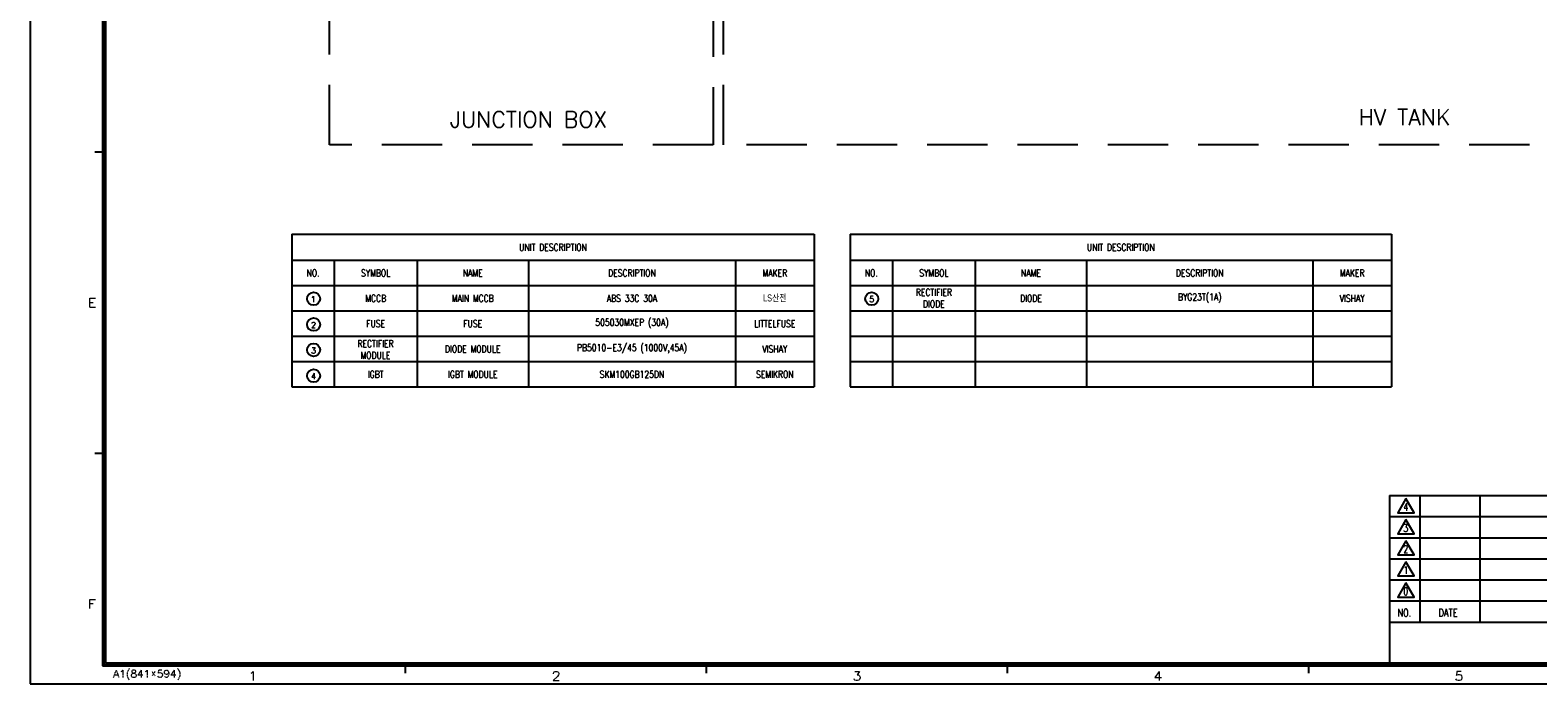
# Model space of a CAD drawing. Extents: x -3704 to -2863, y -418 to 164.
# Tile 1 of 7: x -3704 to -3203, y -418 to -201. Entities that reach past the tile are written whole.
import ezdxf
from ezdxf.enums import TextEntityAlignment as Align

# ---------------------------------------------------------------- set-up
doc = ezdxf.new("R2010")
doc.units = 0
doc.header["$MEASUREMENT"] = 0
doc.linetypes.add('HIDDEN', pattern=[0.375, 0.25, -0.125])
for name, color, linetype in [('3', 3, 'Continuous'), ('7', 2, 'HIDDEN'), ('COMMENTS', 3, 'Continuous')]:
    doc.layers.add(name, color=color, linetype=linetype)
doc.styles.add('ACANSTS', font='romans.shx', dxfattribs={"bigfont": 'whgtxt.shx'})
doc.styles.add('ROMANS', font='ROMANS.shx', dxfattribs={"width": 0.8, "bigfont": 'whgtxt.shx'})
doc.styles.add('Single', font='romans.shx', dxfattribs={"width": 0.8, "bigfont": 'whgtxt.shx'})
doc.styles.add('TBOX', font='romans.shx', dxfattribs={"width": 0.75})

# ---------------------------------------------------------------- blocks, each defined once
blk = doc.blocks.new('A$C3BA4433A')
at = {"color": 4, "linetype": 'Continuous'}
for p, q in [((-817, 576), (-817, 6)), ((-816.5, 575.5), (-816.5, 6.5)), ((-816, 575), (-816, 7)), ((-817, 6), (-10, 6)), ((-816.5, 6.5), (-10.5, 6.5)), ((-816, 7), (-11, 7))]:
    blk.add_line(p, q, dxfattribs=at)
at = {"color": 3, "linetype": 'Continuous'}
for p, q in [((-816.5, 176.46), (-819.5, 176.46)), ((-816.5, 176.46), (-819.5, 176.46)), ((-816.5, 76.46), (-819.5, 76.46)), ((-816.5, 76.46), (-819.5, 76.46)), ((-716.5, 6.5), (-716.5, 3.5)), ((-716.5, 6.5), (-716.5, 3.5)), ((-616.5, 6.5), (-616.5, 3.5)), ((-616.5, 6.5), (-616.5, 3.5)), ((-516.5, 6.5), (-516.5, 3.5)), ((-516.5, 6.5), (-516.5, 3.5)), ((-416.5, 6.5), (-416.5, 3.5)), ((-416.5, 6.5), (-416.5, 3.5))]:
    blk.add_line(p, q, dxfattribs=at)
at = {"color": 7, "linetype": 'Continuous'}
for p, q in [((-379.5, 62.5), (-379.5, 20.5)), ((-359.5, 62.5), (-359.5, 20.5)), ((-389.5, 55.5), (-215.5, 55.5)), ((-389.5, 48.5), (-215.5, 48.5)), ((-389.5, 41.5), (-215.5, 41.5)), ((-389.5, 34.5), (-215.5, 34.5)), ((-389.5, 27.5), (-215.5, 27.5)), ((-389.5, 20.5), (-215.5, 20.5))]:
    blk.add_line(p, q, dxfattribs=at)
at = {"color": 3, "linetype": 'Continuous', "lineweight": 0}
for points in [[(-821.16, 125.04), (-821.16, 128.01), (-819.3, 128.01)], [(-821.16, 125.04), (-821.16, 128.01), (-819.3, 128.01)], [(-821.16, 126.62), (-820.05, 126.62)], [(-821.16, 126.62), (-820.05, 126.62)], [(-821.16, 125.04), (-819.3, 125.04)], [(-821.16, 125.04), (-819.3, 125.04)], [(-821.16, 25.04), (-821.16, 28.01), (-819.3, 28.01)], [(-821.16, 25.04), (-821.16, 28.01), (-819.3, 28.01)], [(-821.16, 26.62), (-820.05, 26.62)], [(-821.16, 26.62), (-820.05, 26.62)], [(-767.62, 3.53), (-767.33, 3.64), (-766.92, 4.05), (-766.92, 1.08)], [(-767.62, 3.53), (-767.33, 3.64), (-766.92, 4.05), (-766.92, 1.08)], [(-667.16, 3.35), (-667.16, 3.53), (-667.04, 3.76), (-666.92, 3.93), (-666.63, 4.05), (-666.05, 4.05), (-665.76, 3.93), (-665.58, 3.76), (-665.47, 3.53), (-665.47, 3.23), (-665.58, 2.94), (-665.87, 2.48), (-667.33, 1.08), (-665.35, 1.08)], [(-667.16, 3.35), (-667.16, 3.53), (-667.04, 3.76), (-666.92, 3.93), (-666.63, 4.05), (-666.05, 4.05), (-665.76, 3.93), (-665.58, 3.76), (-665.47, 3.53), (-665.47, 3.23), (-665.58, 2.94), (-665.87, 2.48), (-667.33, 1.08), (-665.35, 1.08)], [(-567.11, 4.05), (-565.54, 4.05), (-566.35, 2.94), (-565.94, 2.94), (-565.65, 2.77), (-565.54, 2.65), (-565.36, 2.24), (-565.36, 1.95), (-565.54, 1.49), (-565.83, 1.19), (-566.24, 1.08), (-566.64, 1.08), (-567.11, 1.19), (-567.23, 1.37), (-567.34, 1.66)], [(-567.11, 4.05), (-565.54, 4.05), (-566.35, 2.94), (-565.94, 2.94), (-565.65, 2.77), (-565.54, 2.65), (-565.36, 2.24), (-565.36, 1.95), (-565.54, 1.49), (-565.83, 1.19), (-566.24, 1.08), (-566.64, 1.08), (-567.11, 1.19), (-567.23, 1.37), (-567.34, 1.66)], [(-466.07, 4.05), (-467.47, 2.07), (-465.31, 2.07)], [(-466.07, 4.05), (-467.47, 2.07), (-465.31, 2.07)], [(-466.07, 4.05), (-466.07, 1.08)], [(-466.07, 4.05), (-466.07, 1.08)], [(-365.72, 4.05), (-367.18, 4.05), (-367.3, 2.77), (-367.18, 2.94), (-366.77, 3.06), (-366.31, 3.06), (-365.9, 2.94), (-365.61, 2.65), (-365.49, 2.24), (-365.49, 1.95), (-365.61, 1.49), (-365.9, 1.19), (-366.31, 1.08), (-366.77, 1.08), (-367.18, 1.19), (-367.3, 1.37), (-367.47, 1.66)], [(-365.72, 4.05), (-367.18, 4.05), (-367.3, 2.77), (-367.18, 2.94), (-366.77, 3.06), (-366.31, 3.06), (-365.9, 2.94), (-365.61, 2.65), (-365.49, 2.24), (-365.49, 1.95), (-365.61, 1.49), (-365.9, 1.19), (-366.31, 1.08), (-366.77, 1.08), (-367.18, 1.19), (-367.3, 1.37), (-367.47, 1.66)]]:
    blk.add_lwpolyline(points, dxfattribs=at)
at = {"color": 7, "linetype": 'Continuous'}
for points in [[(-384.08, 61.5), (-386.78, 56.81), (-381.37, 56.81)], [(-384.08, 54.5), (-386.78, 49.81), (-381.37, 49.81)], [(-384.08, 47.5), (-386.78, 42.81), (-381.37, 42.81)], [(-384.08, 40.5), (-386.78, 35.81), (-381.37, 35.81)], [(-384.08, 33.5), (-386.78, 28.81), (-381.37, 28.81)]]:
    blk.add_lwpolyline(points, close=True, dxfattribs=at)
at = {"layer": '3'}
for q in [(-389.5, 6.5), (-215.5, 62.5)]:
    blk.add_line((-389.5, 62.5), q, dxfattribs=at)
at = {"layer": '7', "lineweight": 0}
for points in [[(-808.05, 5.04), (-808.23, 4.81), (-808.46, 4.46), (-808.69, 3.99), (-808.81, 3.41), (-808.81, 2.94), (-808.69, 2.3), (-808.46, 1.84), (-808.23, 1.49), (-808.05, 1.25)], [(-808.05, 5.04), (-808.23, 4.81), (-808.46, 4.46), (-808.69, 3.99), (-808.81, 3.41), (-808.81, 2.94), (-808.69, 2.3), (-808.46, 1.84), (-808.23, 1.49), (-808.05, 1.25)], [(-792.03, 5.04), (-791.85, 4.81), (-791.62, 4.46), (-791.39, 3.99), (-791.27, 3.41), (-791.27, 2.94), (-791.39, 2.3), (-791.62, 1.84), (-791.85, 1.49), (-792.03, 1.25)], [(-792.03, 5.04), (-791.85, 4.81), (-791.62, 4.46), (-791.39, 3.99), (-791.27, 3.41), (-791.27, 2.94), (-791.39, 2.3), (-791.62, 1.84), (-791.85, 1.49), (-792.03, 1.25)], [(-813.3, 2.07), (-812.42, 4.57), (-811.55, 2.07)], [(-812.95, 2.94), (-811.84, 2.94)], [(-812.95, 2.94), (-811.84, 2.94)], [(-810.79, 4.11), (-810.56, 4.22), (-810.21, 4.57), (-810.21, 2.07)], [(-810.79, 4.11), (-810.56, 4.22), (-810.21, 4.57), (-810.21, 2.07)], [(-806.83, 4.57), (-807.18, 4.46), (-807.24, 4.22), (-807.24, 3.99), (-807.18, 3.76), (-806.94, 3.64), (-806.48, 3.53), (-806.19, 3.41), (-805.95, 3.18), (-805.84, 2.94), (-805.84, 2.59), (-805.95, 2.3), (-806.07, 2.18), (-806.36, 2.07), (-806.83, 2.07), (-807.18, 2.18), (-807.24, 2.3), (-807.35, 2.59), (-807.35, 2.94), (-807.24, 3.18), (-807.06, 3.41), (-806.71, 3.53), (-806.3, 3.64), (-806.07, 3.76), (-805.95, 3.99), (-805.95, 4.22), (-806.07, 4.46), (-806.36, 4.57), (-806.83, 4.57), (-806.83, 4.57)], [(-806.83, 4.57), (-807.18, 4.46), (-807.24, 4.22), (-807.24, 3.99), (-807.18, 3.76), (-806.94, 3.64), (-806.48, 3.53), (-806.19, 3.41), (-805.95, 3.18), (-805.84, 2.94), (-805.84, 2.59), (-805.95, 2.3), (-806.07, 2.18), (-806.36, 2.07), (-806.83, 2.07), (-807.18, 2.18), (-807.24, 2.3), (-807.35, 2.59), (-807.35, 2.94), (-807.24, 3.18), (-807.06, 3.41), (-806.71, 3.53), (-806.3, 3.64), (-806.07, 3.76), (-805.95, 3.99), (-805.95, 4.22), (-806.07, 4.46), (-806.36, 4.57), (-806.83, 4.57), (-806.83, 4.57)], [(-804.09, 4.57), (-805.2, 2.94), (-803.56, 2.94)], [(-804.09, 4.57), (-805.2, 2.94), (-803.56, 2.94)], [(-804.09, 4.57), (-804.09, 2.07)], [(-804.09, 4.57), (-804.09, 2.07)], [(-802.69, 4.11), (-802.46, 4.22), (-802.11, 4.57), (-802.11, 2.07)], [(-802.69, 4.11), (-802.46, 4.22), (-802.11, 4.57), (-802.11, 2.07)], [(-799.54, 4.11), (-800.53, 2.53)], [(-800.53, 4.11), (-799.54, 2.53)], [(-799.54, 4.11), (-800.53, 2.53)], [(-800.53, 4.11), (-799.54, 2.53)], [(-797.27, 4.57), (-798.38, 4.57), (-798.49, 3.53), (-798.38, 3.64), (-798.09, 3.76), (-797.74, 3.76), (-797.39, 3.64), (-797.21, 3.41), (-797.1, 3.06), (-797.1, 2.83), (-797.21, 2.48), (-797.39, 2.18), (-797.74, 2.07), (-798.09, 2.07), (-798.38, 2.18), (-798.49, 2.3), (-798.61, 2.59)], [(-797.27, 4.57), (-798.38, 4.57), (-798.49, 3.53), (-798.38, 3.64), (-798.09, 3.76), (-797.74, 3.76), (-797.39, 3.64), (-797.21, 3.41), (-797.1, 3.06), (-797.1, 2.83), (-797.21, 2.48), (-797.39, 2.18), (-797.74, 2.07), (-798.09, 2.07), (-798.38, 2.18), (-798.49, 2.3), (-798.61, 2.59)], [(-795, 3.76), (-795.12, 3.41), (-795.35, 3.18), (-795.64, 3.06), (-795.76, 3.06), (-796.11, 3.18), (-796.34, 3.41), (-796.4, 3.76), (-796.4, 3.87), (-796.34, 4.22), (-796.11, 4.46), (-795.76, 4.57), (-795.64, 4.57), (-795.35, 4.46), (-795.12, 4.22), (-795, 3.76), (-795, 3.18), (-795.12, 2.59), (-795.35, 2.18), (-795.64, 2.07), (-795.87, 2.07), (-796.22, 2.18), (-796.34, 2.48)], [(-795, 3.76), (-795.12, 3.41), (-795.35, 3.18), (-795.64, 3.06), (-795.76, 3.06), (-796.11, 3.18), (-796.34, 3.41), (-796.4, 3.76), (-796.4, 3.87), (-796.34, 4.22), (-796.11, 4.46), (-795.76, 4.57), (-795.64, 4.57), (-795.35, 4.46), (-795.12, 4.22), (-795, 3.76), (-795, 3.18), (-795.12, 2.59), (-795.35, 2.18), (-795.64, 2.07), (-795.87, 2.07), (-796.22, 2.18), (-796.34, 2.48)], [(-793.13, 4.57), (-794.24, 2.94), (-792.61, 2.94)], [(-793.13, 4.57), (-794.24, 2.94), (-792.61, 2.94)], [(-793.13, 4.57), (-793.13, 2.07)], [(-793.13, 4.57), (-793.13, 2.07)]]:
    blk.add_lwpolyline(points, dxfattribs=at)
at = {"layer": '7', "color": 7, "lineweight": 0}
blk.add_lwpolyline([(-813.3, 2.07), (-812.42, 4.57), (-811.55, 2.07)], dxfattribs=at)
at = {"layer": 'DEFPOINTS'}
blk.add_lwpolyline([(-841, 0), (0, 0), (0, 582), (-841, 582)], close=True, dxfattribs=at)
at = {"color": 7, "linetype": 'Continuous', "style": 'ROMANS', "width": 0.8}
for s, p in [('NO.', (-386.93, 22.35)), ('DATE', (-373.28, 22.35))]:
    blk.add_text(s, height=2.5, dxfattribs=at).set_placement(p)
at = {"layer": '7', "style": 'TBOX', "width": 0.75}
for s, p in [('4', (-384.95, 57.46)), ('3', (-384.95, 50.46)), ('2', (-384.95, 43.46)), ('1', (-384.95, 36.46)), ('0', (-384.95, 29.46))]:
    blk.add_text(s, height=2.5, dxfattribs=at).set_placement(p)

msp = doc.modelspace()

# ---------------------------------------------------------------- linework, layer by layer
for p, q in [((-3616.97, -269.11), (-3443.51, -269.11)), ((-3616.97, -269.11), (-3616.97, -277.72)), ((-3443.51, -269.11), (-3443.51, -319.81)), ((-3431.58, -269.11), (-3251.78, -269.11)), ((-3431.58, -269.11), (-3431.58, -277.72)), ((-3251.78, -269.11), (-3251.78, -319.81)), ((-3616.97, -277.72), (-3443.51, -277.72)), ((-3616.97, -277.72), (-3616.97, -319.81)), ((-3602.86, -277.72), (-3602.86, -319.81)), ((-3575.39, -277.72), (-3575.39, -319.81)), ((-3538.39, -277.72), (-3538.39, -319.81)), ((-3469.65, -277.72), (-3469.65, -319.81)), ((-3431.58, -277.72), (-3251.78, -277.72)), ((-3431.58, -277.72), (-3431.58, -319.81)), ((-3417.47, -277.72), (-3417.47, -319.81)), ((-3390, -277.72), (-3390, -319.81)), ((-3353, -277.72), (-3353, -319.81)), ((-3277.91, -277.72), (-3277.91, -319.81)), ((-3616.97, -286.14), (-3443.51, -286.14)), ((-3431.58, -286.14), (-3251.78, -286.14)), ((-3616.97, -294.56), (-3443.51, -294.56)), ((-3431.58, -294.56), (-3251.78, -294.56)), ((-3616.97, -302.97), (-3443.51, -302.97)), ((-3431.58, -302.97), (-3251.78, -302.97)), ((-3616.97, -311.39), (-3443.51, -311.39)), ((-3431.58, -311.39), (-3251.78, -311.39)), ((-3616.97, -319.81), (-3443.51, -319.81)), ((-3431.58, -319.81), (-3277.91, -319.81)), ((-3277.91, -319.81), (-3251.78, -319.81))]:
    msp.add_line(p, q)
at = {"linetype": 'HIDDEN', "ltscale": 80}
for points in [[(-3604.41, 109.75), (-3477.08, 109.75), (-3477.08, -239.45), (-3604.41, -239.45)], [(-3473.61, 109.75), (-2935.98, 109.75), (-2935.98, -239.45), (-3473.61, -239.45)]]:
    msp.add_lwpolyline(points, close=True, dxfattribs=at)
for centre in [(-3609.75, -290.51), (-3424.36, -290.51), (-3609.75, -299.05), (-3609.75, -307.53), (-3609.75, -316.06)]:
    msp.add_circle(centre, 2.16)

# ---------------------------------------------------------------- block references
msp.add_blockref('A$C3BA4433A', (-2862.87, -418.35))

# ---------------------------------------------------------------- texts
at = {"style": 'Single'}
for s, p in [('1', (-3609.86, -291.63)), ('5', (-3424.36, -291.63)), ('2', (-3609.76, -300.18)), ('3', (-3609.76, -308.66)), ('4', (-3609.76, -317.18))]:
    msp.add_text(s, height=1.92, dxfattribs=at).set_placement(p, align=Align.CENTER)
at = {"attachment_point": 5, "style": 'Single'}
for s, insert, char_height, width in [('UNIT DESCRIPTION', (-3530.24, -273.42), 2.3194, 24.8064), ('UNIT DESCRIPTION', (-3341.68, -273.42), 2.3194, 64.0467), ('NO.', (-3609.92, -281.93), 2.319, 6.0107), ('SYMBOL', (-3589.13, -281.93), 2.319, 13.2218), ('NAME', (-3556.89, -281.93), 2.319, 34.1), ('DESCRIPTION', (-3504.02, -281.93), 2.3194, 64.0467), ('MAKER', (-3456.58, -281.93), 2.319, 21.629), ('NO.', (-3424.52, -281.93), 2.319, 6.0107), ('SYMBOL', (-3403.74, -281.93), 2.319, 13.2218), ('NAME', (-3371.5, -281.93), 2.319, 34.1), ('DESCRIPTION', (-3315.45, -281.93), 2.3194, 64.0467), ('MAKER', (-3264.84, -281.93), 2.319, 21.629), ('MCCB', (-3589.13, -290.35), 2.319, 13.2218), ('MAIN MCCB', (-3556.89, -290.35), 2.319, 34.1), ('ABS 33C 30A', (-3504.02, -290.35), 2.3194, 64.0467), ('{\\fGulim|b0|i0|c129|p50;LS산전}', (-3456.58, -290.35), 2.3194, 21.629), ('RECTIFIER DIODE', (-3403.74, -290.35), 2.3194, 13.2218), ('DIODE', (-3371.5, -290.35), 2.319, 34.1), ('BYG23T(1A)', (-3315.45, -290.35), 2.319, 64.0467), ('VISHAY', (-3264.84, -290.35), 2.319, 21.629), ('FUSE', (-3589.13, -298.76), 2.319, 13.2218), ('FUSE', (-3556.89, -298.76), 2.319, 34.1), ('505030MXEP (30A)', (-3504.02, -298.76), 2.3194, 64.0467), ('LITTELFUSE', (-3456.58, -298.76), 2.319, 21.629), ('RECTIFIER MODULE', (-3589.19, -307.33), 2.3194, 13.2218), ('DIODE MODULE', (-3556.89, -307.18), 2.3194, 34.1), ('\\A1;PB5010-E3/45 (1000V,45A)', (-3504.02, -307.18), 2.3194, 64.0467), ('VISHAY', (-3456.58, -307.18), 2.319, 21.629), ('IGBT', (-3589.13, -315.6), 2.319, 13.2218), ('IGBT MODULE', (-3556.89, -315.6), 2.3194, 34.1), ('SKM100GB125DN', (-3504.02, -315.6), 2.3194, 64.0467), ('SEMIKRON', (-3456.58, -315.6), 2.319, 21.629)]:
    msp.add_mtext(s, dxfattribs=dict(at, insert=insert, char_height=char_height, width=width))
at = {"layer": 'COMMENTS', "color": 3, "style": 'ACANSTS'}
for s, height, p in [('JUNCTION BOX', 5.3504, (-3564.46, -233.67)), ('HV TANK', 5.35, (-3262.68, -232.89))]:
    msp.add_text(s, height=height, dxfattribs=at).set_placement(p)

doc.saveas('drawing.dxf')
